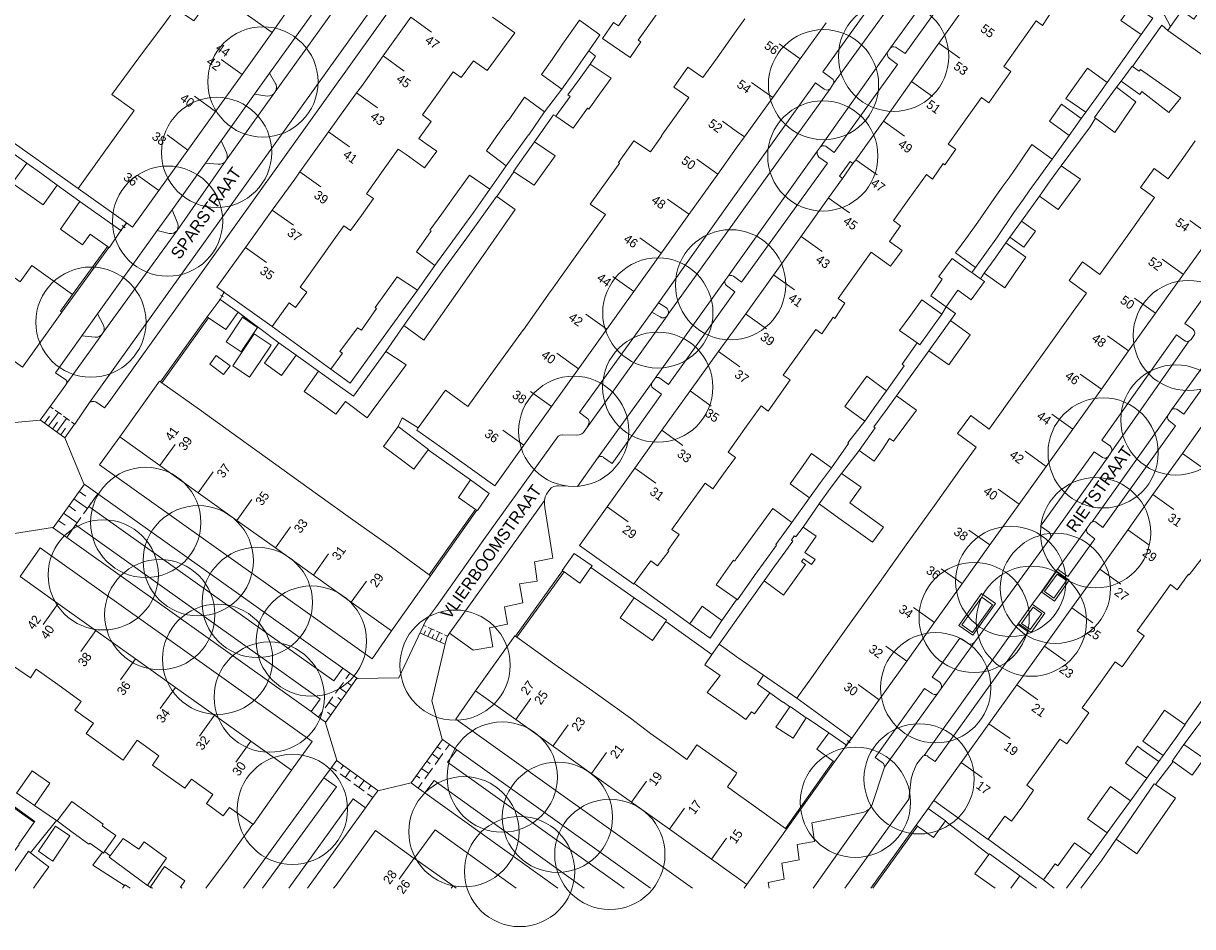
# Model space of a CAD drawing. Header units: metres. Extents: x 134994 to 136506, y 457393 to 459006.
# Tile 26 of 171: x 135417 to 135553, y 457396 to 457500. Entities that reach past the tile are written whole.
import ezdxf
from ezdxf.enums import TextEntityAlignment as Align

# ---------------------------------------------------------------- set-up
doc = ezdxf.new("R2010")
doc.units = ezdxf.units.M
for name, color, linetype, lineweight in [('B-WE-GR-BOOM-S', 250, 'Continuous', 13), ('B-WE-KG_BEBOUWING', 251, 'Continuous', 20), ('B-WE-KG_BEBOUWING TUSSENMUUR', 251, 'Continuous', 5), ('B-WE-KG_HUISNR', 251, 'Continuous', 5), ('B-WE-KG_ONDERGROND_REST', 251, 'Continuous', 5), ('B-WE-KG_STRAATNAAM', 251, 'Continuous', 5)]:
    doc.layers.add(name, color=color, linetype=linetype, lineweight=lineweight)
doc.styles.add('Styledgn000', font='dgn000.shx')

# ---------------------------------------------------------------- blocks, each defined once
blk = doc.blocks.new('SGR-BOOM_02')
blk.add_circle((0, 0), 6.4)

msp = doc.modelspace()

# ---------------------------------------------------------------- linework, layer by layer
at = {"layer": 'B-WE-KG_BEBOUWING', "flags": 128}
for points in [[(135488.28, 457502.92), (135489.55, 457504.72), (135489.61, 457504.68), (135491.89, 457503.07), (135490.64, 457501.32), (135488.62, 457498.5), (135488.91, 457498.29), (135487.69, 457496.48), (135484.46, 457498.68), (135485.75, 457500.55), (135486.33, 457500.15)], [(135436.36, 457485.74), (135439.57, 457490.23), (135442.64, 457494.52), (135446.13, 457499.39), (135439.72, 457503.94), (135439.48, 457504.12), (135437.05, 457500.73), (135434.91, 457502.18), (135433.86, 457500.75), (135430.67, 457496.43), (135427.54, 457492.18), (135430.1, 457490.34), (135426.63, 457485.49), (135423.62, 457481.29), (135429.24, 457477.27), (135429.93, 457476.78), (135432.98, 457481.03)], [(135555.36, 457495.92), (135553.53, 457497.2), (135550.09, 457499.61), (135550.41, 457500.09), (135551.71, 457501.93), (135553.11, 457500.95), (135555.3, 457504.08), (135557.36, 457502.63), (135555.17, 457499.51), (135557.03, 457498.2), (135556.13, 457496.97)], [(135545.94, 457502.59), (135544.65, 457500.78), (135547, 457499.14), (135548.36, 457501.05), (135545.97, 457502.64)], [(135479.75, 457492.79), (135481.02, 457494.6), (135482.23, 457496.34), (135482.89, 457497.27), (135484.17, 457499.1), (135481.8, 457500.81), (135479.85, 457498.03), (135478.63, 457496.27), (135477.4, 457494.52)], [(135481.75, 457493.94), (135483.05, 457495.73), (135485.47, 457494.08), (135484.14, 457492.22), (135482.9, 457490.49), (135482.74, 457490.6), (135481.09, 457488.28), (135479.06, 457489.66), (135480.71, 457491.97), (135480.46, 457492.14)], [(135539.51, 457493.48), (135540.76, 457495.23), (135543.05, 457493.57), (135541.81, 457491.84), (135540.57, 457490.12), (135538.26, 457491.73)], [(135546.01, 457495.45), (135545.97, 457495.49), (135544.67, 457493.75), (135546.84, 457492.2), (135547.1, 457492.54), (135550.23, 457490.09), (135551.59, 457491.82), (135546.94, 457495.11), (135546.78, 457494.91)], [(135542.86, 457491.28), (135544.13, 457493.03), (135546.4, 457491.34), (135545.19, 457489.59), (135543.95, 457487.78), (135541.71, 457489.43), (135541.59, 457489.52)], [(135477.76, 457490.19), (135475.91, 457487.5), (135475.88, 457487.51), (135474.49, 457485.58), (135473.29, 457483.91), (135471, 457485.63), (135472.15, 457487.27), (135473.48, 457489.15), (135473.52, 457489.12), (135475.41, 457491.87)], [(135538.65, 457487.44), (135536.35, 457489.1), (135537.75, 457491.05), (135540.05, 457489.39)], [(135475.35, 457484.96), (135476.57, 457486.68), (135478.99, 457485.08), (135477.72, 457483.29), (135476.55, 457481.65), (135474.2, 457483.2), (135474.14, 457483.24)], [(135533.34, 457480.04), (135534.02, 457480.99), (135535.35, 457482.84), (135536.67, 457484.68), (135534.33, 457486.37), (135533.03, 457484.49), (135531.75, 457482.63), (135531.06, 457481.68), (135529.94, 457480.12), (135528.04, 457477.35), (135526.75, 457475.58), (135525.45, 457473.81), (135527.77, 457472.11), (135529.05, 457473.89), (135530.33, 457475.66), (135532.23, 457478.49)], [(135419.38, 457482.96), (135421.16, 457481.66), (135419.55, 457479.38), (135417.75, 457480.64), (135415.95, 457481.89), (135417.67, 457484.2)], [(135465.03, 457472.33), (135468.14, 457476.61), (135469.52, 457478.5), (135471.4, 457481.2), (135469.02, 457482.83), (135467.14, 457480.18), (135465.81, 457478.34), (135464.45, 457476.45), (135464.6, 457476.37), (135462.87, 457473.92)], [(135536.45, 457482.15), (135537.7, 457483.9), (135539.97, 457482.35), (135538.66, 457480.57), (135537.37, 457478.82), (135535.2, 457480.4)], [(135469.02, 457475.97), (135472.18, 457480.36), (135472.22, 457480.34), (135474.34, 457478.83), (135471.24, 457474.39), (135468.17, 457470), (135464.9, 457465.32), (135463.75, 457463.67), (135461.42, 457465.37), (135462.55, 457466.96), (135463.97, 457468.95), (135465.92, 457471.66)], [(135424.99, 457475.95), (135424.13, 457474.72), (135421.56, 457476.56), (135423.81, 457479.76), (135428.57, 457476.4), (135427.22, 457474.39), (135427.17, 457474.43), (135427.01, 457474.54)], [(135533.12, 457477.47), (135534.72, 457476.32), (135533.37, 457474.45), (135531.75, 457475.61)], [(135530.05, 457473.2), (135531.31, 457474.96), (135533.61, 457473.31), (135532.38, 457471.52), (135531.16, 457469.74), (135528.79, 457471.43)], [(135525.71, 457469.46), (135527.28, 457468.33), (135528.81, 457470.46), (135528.36, 457470.78), (135527.34, 457471.52), (135527.21, 457471.61), (135525.05, 457473.16), (135523.52, 457471.04), (135523.9, 457470.76), (135522.57, 457468.79), (135524.38, 457467.53)], [(135461.64, 457467.59), (135458.52, 457463.26), (135455.19, 457458.65), (135452.94, 457460.3), (135454.31, 457462.13), (135453.97, 457462.33), (135456.04, 457465.1), (135456.49, 457464.83), (135458.26, 457467.32), (135458.07, 457467.45), (135459.35, 457469.22), (135460.65, 457471.02), (135462.99, 457469.46)], [(135438.73, 457466.25), (135440.76, 457464.89), (135442.18, 457466.9), (135440.08, 457468.37), (135438.57, 457466.35)], [(135520.26, 457466.57), (135521.55, 457468.35), (135523.85, 457466.68), (135522.58, 457464.88), (135521.33, 457463.1), (135521, 457463.34), (135518.96, 457464.78)], [(135440.78, 457463.46), (135442.68, 457466.31), (135444.43, 457465.14), (135442.81, 457462.71), (135442.53, 457462.29)], [(135523.62, 457464.19), (135524.88, 457465.96), (135527.17, 457464.29), (135525.93, 457462.55), (135524.67, 457460.78), (135522.37, 457462.42)], [(135444.8, 457461.29), (135443.5, 457459.37), (135441.55, 457460.69), (135442.88, 457462.66), (135444.06, 457464.4), (135446.01, 457463.07)], [(135446.91, 457463.36), (135448.91, 457461.92), (135447.23, 457459.56), (135445.23, 457460.99)], [(135449.84, 457457.7), (135451.52, 457460.05), (135453.34, 457458.74), (135455.58, 457457.14), (135459.31, 457462.36), (135461.67, 457460.81), (135457.84, 457455.6), (135457.15, 457454.65), (135454.63, 457456.54), (135453.52, 457455.08), (135451.67, 457456.4)], [(135428.45, 457452.45), (135433.06, 457458.89), (135433.16, 457458.83), (135433.33, 457458.72), (135437.68, 457455.59), (135442.13, 457452.4), (135446.56, 457449.22), (135451.14, 457445.94), (135455.51, 457442.8), (135459.97, 457439.6), (135464.34, 457436.42), (135464.51, 457436.3), (135459.99, 457429.91), (135455.32, 457433.24), (135450.92, 457436.38), (135446.52, 457439.53), (135442.05, 457442.73), (135437.55, 457445.94), (135433.11, 457449.12)], [(135513.9, 457457.72), (135515.17, 457459.48), (135517.43, 457457.78), (135516.19, 457456.06), (135514.91, 457454.27), (135512.62, 457455.95)], [(135517.29, 457455.39), (135518.61, 457457.19), (135520.93, 457455.53), (135519.58, 457453.71), (135518.25, 457451.92), (135517.8, 457452.24), (135516.95, 457450.93), (135516.01, 457449.61), (135514.26, 457450.84), (135515.2, 457452.16), (135516.11, 457453.48), (135515.96, 457453.59)], [(135462.52, 457452.28), (135464.27, 457450.95), (135464.25, 457450.92), (135462.59, 457448.67), (135460.82, 457449.99), (135459.04, 457451.3), (135460.75, 457453.62)], [(135507.5, 457448.72), (135508.72, 457450.48), (135511.07, 457448.85), (135509.8, 457447.12), (135508.49, 457445.33), (135506.28, 457446.96)], [(135469.74, 457444.01), (135467.76, 457445.38), (135469.17, 457447.42), (135471.34, 457445.86), (135469.95, 457443.86), (135469.9, 457443.9)], [(135510.92, 457446.42), (135512.21, 457448.19), (135514.5, 457446.59), (135513.19, 457444.77), (135517.09, 457441.96), (135515.81, 457440.18), (135511.91, 457442.99), (135509.64, 457444.65)], [(135499.04, 457437.18), (135499.7, 457438.1), (135499.83, 457438.01), (135500, 457438.25), (135501.12, 457439.8), (135504.24, 457444.1), (135506.45, 457442.48), (135504.59, 457439.92), (135504.67, 457439.86), (135503.46, 457438.17), (135502.14, 457436.34), (135500.13, 457433.51), (135500.07, 457433.56), (135500, 457433.6), (135497.68, 457435.25)], [(135503.23, 457435.71), (135504.49, 457437.45), (135505.76, 457439.19), (135506.58, 457440.33), (135506.4, 457440.45), (135506.73, 457440.93), (135506.92, 457440.8), (135507.13, 457441.09), (135507.76, 457441.95), (135509.27, 457440.9), (135507.97, 457439.01), (135509.15, 457438.19), (135508.75, 457437.62), (135507.8, 457438.28), (135507.56, 457437.94), (135508.05, 457437.6), (135506.75, 457435.81), (135505.48, 457434.05)], [(135480.01, 457436.76), (135481.84, 457435.44), (135483.12, 457437.24), (135483.27, 457437.44), (135481.2, 457438.88), (135479.79, 457436.91), (135479.85, 457436.88)], [(135488.17, 457433.74), (135486.52, 457431.43), (135488.45, 457430.06), (135490.27, 457428.76), (135491.82, 457431), (135491.92, 457431.14), (135490.12, 457432.39)], [(135494.63, 457430.73), (135496.97, 457429.05), (135498.33, 457431.12), (135496.03, 457432.75)], [(135469.74, 457422.95), (135474.32, 457429.31), (135474.38, 457429.27), (135474.54, 457429.15), (135478.94, 457426.01), (135483.34, 457422.88), (135487.73, 457419.75), (135490.04, 457417.98), (135492.41, 457416.3), (135494.26, 457414.97), (135495.43, 457416.67), (135497.89, 457414.93), (135500, 457413.46), (135500.08, 457413.4), (135500, 457413.27), (135498.98, 457411.77), (135500, 457411.04), (135501.72, 457409.81), (135505.71, 457406.96), (135505.84, 457406.87), (135501.24, 457400.43), (135500, 457401.32), (135497.13, 457403.38), (135492.24, 457406.86), (135487.85, 457410.01), (135483.18, 457413.34), (135478.8, 457416.47), (135474.41, 457419.61)], [(135500, 457426.93), (135499.79, 457427.09), (135498.03, 457428.34), (135498.01, 457428.36), (135497.17, 457427.14), (135496.36, 457425.97), (135498.14, 457424.73), (135496.64, 457422.74), (135500, 457420.4), (135501.12, 457419.61), (135501.78, 457420.49), (135502.12, 457420.25), (135503.9, 457422.69), (135502.45, 457423.7), (135503.18, 457424.76)], [(135508.13, 457419.79), (135506.28, 457421.13), (135506.23, 457421.06), (135504.6, 457418.7), (135506.59, 457417.42)], [(135547.73, 457416.69), (135549.55, 457415.41), (135550.98, 457417.41), (135552.13, 457419.01), (135552.09, 457419.04), (135549.73, 457420.69), (135548.61, 457419.09), (135547.19, 457417.07)], [(135511.26, 457414.78), (135509.35, 457416.14), (135510.74, 457418.06), (135512.79, 457416.62), (135511.39, 457414.69)], [(135549.05, 457414.72), (135547.25, 457416.01), (135546.59, 457416.49), (135545.2, 457414.55), (135547.66, 457412.78)], [(135551.97, 457416.71), (135554.3, 457415.08), (135552.93, 457413.14), (135550.71, 457414.71), (135550.61, 457414.78)], [(135416.57, 457411.22), (135418.29, 457413.63), (135420.34, 457412.22), (135418.54, 457409.62), (135416.46, 457411.07)], [(135544.09, 457405.7), (135545.48, 457407.72), (135548.53, 457412.15), (135548.68, 457412.04), (135550.97, 457410.48), (135547.9, 457406.02), (135546.51, 457404)], [(135540.76, 457408.05), (135543.05, 457406.44), (135544.49, 457408.41), (135545.76, 457410.14), (135543.44, 457411.84), (135542.17, 457410.04)], [(135415.46, 457403.28), (135414.13, 457401.44), (135414.01, 457401.53), (135412.56, 457402.62), (135411.78, 457403.21), (135413.06, 457405), (135414.34, 457406.79), (135416.15, 457409.35), (135418.52, 457407.68), (135418.52, 457407.68), (135416.71, 457405.12), (135416.76, 457405.08)], [(135426.43, 457404.19), (135424.95, 457405.25), (135424.85, 457405.12), (135423.02, 457406.46), (135421.16, 457407.82), (135422.86, 457410.1), (135424.7, 457408.77), (135426.53, 457407.43), (135426.39, 457407.24), (135427.98, 457406.15), (135426.68, 457404.28), (135426.56, 457404.1)], [(135521.03, 457407.23), (135522.89, 457405.9), (135524.3, 457407.85), (135522.29, 457409.26), (135520.9, 457407.32)], [(135419.01, 457404.3), (135419.52, 457405.05), (135421, 457407.21), (135422.66, 457406.08), (135420.68, 457403.17), (135420.22, 457403.48)], [(135427.34, 457403.78), (135428.83, 457405.79), (135430.64, 457404.56), (135431.26, 457405.38), (135433.85, 457403.49), (135431.68, 457400.35), (135431.65, 457400.31), (135427.21, 457403.6)]]:
    msp.add_lwpolyline(points, close=True, dxfattribs=at)
for points in [[(135526.82, 457502.77), (135523.52, 457498.14), (135520.35, 457493.7), (135517.08, 457489.11), (135513.87, 457484.61), (135513.55, 457484.16), (135512.33, 457482.45), (135510.71, 457480.17), (135507.49, 457475.65), (135504.31, 457471.2), (135501.1, 457466.7), (135500, 457465.15), (135497.92, 457462.31), (135494.66, 457457.76), (135491.38, 457453.19), (135488.23, 457448.79), (135485.02, 457444.32), (135481.79, 457439.8), (135488.12, 457435.31), (135488.17, 457435.38), (135490.08, 457438.05), (135490.88, 457437.45), (135492.17, 457439.16), (135492.07, 457439.22), (135493.37, 457441.1), (135492.54, 457441.67), (135494.49, 457444.41), (135496.39, 457447.07), (135497.27, 457446.4), (135498.52, 457448.14), (135499.9, 457450.04), (135499.05, 457450.67), (135500, 457451.96), (135501.01, 457453.38), (135502.9, 457456.02), (135503.69, 457455.41), (135504.98, 457457.23), (135506.28, 457459.04), (135505.46, 457459.61), (135507.3, 457462.17), (135509.24, 457464.9), (135509.93, 457464.41), (135511.25, 457466.32), (135511.43, 457466.18), (135512.62, 457467.95), (135511.82, 457468.51), (135513.72, 457471.18), (135515.65, 457473.87), (135516.51, 457473.27), (135517.89, 457472.24), (135519.28, 457474.09), (135517.8, 457475.13), (135519.06, 457476.92), (135518.26, 457477.54), (135520.09, 457480.1), (135522.09, 457482.9), (135522.78, 457482.35), (135524.02, 457484.18), (135524.22, 457484.03), (135525.48, 457485.85), (135524.59, 457486.41), (135526.63, 457489.26), (135528.48, 457491.85), (135529.33, 457491.21), (135530.69, 457493.14), (135531.88, 457494.84), (135531.05, 457495.45), (135533.11, 457498.34), (135534.82, 457500.74), (135535.54, 457500.22), (135536.7, 457502)], [(135462.23, 457501.15), (135459, 457496.66), (135456.49, 457493.11), (135455.93, 457492.38), (135452.67, 457487.85), (135449.33, 457483.2), (135448.77, 457482.36), (135446.15, 457478.77), (135443.03, 457474.43), (135439.72, 457469.82), (135440.55, 457469.23), (135440.65, 457469.16), (135446.12, 457465.23), (135448.09, 457467.99), (135448.86, 457467.45), (135450.15, 457469.24), (135449.37, 457469.8), (135452.36, 457474.01), (135452.51, 457474.22), (135454.45, 457476.95), (135455.22, 457476.41), (135456.49, 457478.15), (135457.91, 457480.1), (135457.07, 457480.65), (135459.02, 457483.39), (135460.74, 457485.82), (135461.67, 457485.23), (135463.83, 457483.66), (135465.24, 457485.6), (135464.02, 457486.46), (135463.16, 457487.09), (135464.6, 457489.05), (135463.57, 457489.81), (135465.25, 457492.15), (135467.15, 457494.81), (135468.08, 457494.15), (135469.5, 457496.1), (135471.09, 457494.97), (135474.31, 457499.34), (135471.69, 457501.15)], [(135501.01, 457500.98), (135500, 457499.57), (135497.77, 457496.45), (135496.14, 457494.17), (135494.4, 457495.35), (135492.75, 457493.03), (135494.49, 457491.85), (135491.35, 457487.45), (135491.33, 457487.41), (135491.37, 457487.39), (135490.04, 457485.52), (135488.13, 457486.82), (135486.34, 457484.31), (135486.46, 457484.22), (135486.3, 457484), (135483.06, 457479.47), (135484.84, 457478.26), (135481.7, 457473.86), (135479.89, 457471.34), (135478.54, 457469.45), (135478.42, 457469.28), (135475.32, 457464.87), (135475.29, 457464.89), (135472.03, 457460.36), (135468.86, 457455.96), (135466.24, 457457.85), (135463.09, 457453.46), (135462.92, 457453.22), (135465.54, 457451.34), (135471.99, 457446.76), (135475.35, 457451.47), (135478.55, 457455.94), (135481.7, 457460.34), (135484.98, 457464.93), (135488.11, 457469.32), (135491.32, 457473.8), (135494.51, 457478.27), (135497.85, 457482.94), (135500, 457485.95), (135500.95, 457487.27), (135504.23, 457491.85), (135507.44, 457496.34), (135510.44, 457500.53)], [(135555.11, 457475.79), (135551.92, 457471.33), (135548.67, 457466.79), (135545.54, 457462.4), (135542.38, 457457.98), (135539.06, 457453.34), (135535.96, 457449), (135532.83, 457444.62), (135529.44, 457439.87), (135526.19, 457435.32), (135523.07, 457430.95), (135519.71, 457426.26), (135516.56, 457421.85), (135513.4, 457417.42), (135507.02, 457422.09), (135508.72, 457424.46), (135510, 457426.25), (135510.17, 457426.5), (135513.34, 457430.93), (135516.63, 457435.53), (135519.73, 457439.87), (135523.02, 457444.46), (135526.36, 457449.15), (135527.87, 457451.25), (135525.68, 457452.81), (135527.25, 457454.89), (135529.36, 457453.34), (135529.44, 457453.44), (135532.62, 457457.89), (135535.93, 457462.53), (135539.11, 457466.98), (135540.64, 457469.11), (135538.64, 457470.58), (135540.18, 457472.74), (135542.2, 457471.29), (135542.28, 457471.4), (135545.56, 457476), (135548.57, 457480.21), (135546.92, 457481.38), (135548.51, 457483.61), (135550.15, 457482.41), (135551.83, 457484.76), (135553.28, 457486.79)], [(135440.49, 457459.67), (135438.89, 457460.86), (135439.65, 457461.88), (135441.25, 457460.69), (135440.49, 457459.67)], [(135554.03, 457438.29), (135552.59, 457436.41), (135552.49, 457436.49), (135551.17, 457434.66), (135550.39, 457435.28), (135548.47, 457432.58), (135546.55, 457429.89), (135547.37, 457429.34), (135546.11, 457427.56), (135544.8, 457425.72), (135544, 457426.32), (135542.08, 457423.63), (135540.15, 457420.94), (135540.94, 457420.37), (135539.65, 457418.56), (135538.37, 457416.77), (135537.57, 457417.32), (135535.64, 457414.62), (135533.74, 457411.96), (135534.52, 457411.39), (135533.25, 457409.59), (135531.97, 457407.78), (135531.18, 457408.38), (135529.26, 457405.7), (135529.24, 457405.66), (135522.95, 457410.19), (135526.12, 457414.62), (135529.34, 457419.12), (135532.57, 457423.63), (135535.78, 457428.12), (135538.97, 457432.57), (135542.19, 457437.08), (135545.48, 457441.68), (135548.37, 457445.72), (135551.79, 457450.5), (135555.02, 457455.01)], [(135416.09, 457425.81), (135418.08, 457424.44), (135418.74, 457425.45), (135421.24, 457423.66), (135423.97, 457421.71), (135423.23, 457420.69), (135425.1, 457419.37), (135425.39, 457419.17), (135424.53, 457417.97), (135428.82, 457414.9), (135430.46, 457417.19), (135432.99, 457415.37), (135432.25, 457414.29), (135434.3, 457412.83), (135435.99, 457411.62), (135436.76, 457412.68), (135439.24, 457410.9), (135438.5, 457409.84), (135440.43, 457408.41), (135441.18, 457409.39), (135443.89, 457407.45), (135443.94, 457407.42), (135448.39, 457413.71), (135443.65, 457417.09), (135439.45, 457420.09), (135434.9, 457423.34), (135430.27, 457426.65), (135425.72, 457429.9), (135421.27, 457433.07), (135416.87, 457436.22)], [(135467.48, 457400), (135467.13, 457400.28), (135462.67, 457403.46), (135462.63, 457403.48), (135458.11, 457406.73), (135453.56, 457400.37), (135453.55, 457400.36), (135453.27, 457400)], [(135538.33, 457400), (135541.19, 457403.9), (135539.26, 457405.29), (135537.33, 457402.62), (135537.02, 457402.84), (135535.68, 457400.97), (135536.9, 457400)], [(135416.16, 457400), (135415.52, 457400.46), (135415.29, 457400.63), (135416.57, 457402.46), (135417.85, 457404.3), (135417.86, 457404.31), (135418.09, 457404.12), (135419.78, 457402.79), (135420.2, 457402.49), (135418.99, 457400.78), (135418.44, 457400)], [(135531.86, 457400), (135532.93, 457401.44), (135529.4, 457404.01), (135529.33, 457403.92), (135527.71, 457401.69), (135530.05, 457400)], [(135435.67, 457400), (135435.49, 457400.13), (135436.01, 457400.88), (135433.63, 457402.53), (135432, 457400.19), (135432.28, 457400)], [(135429.66, 457400), (135429.07, 457400.42), (135428.99, 457400.31), (135428.77, 457400)]]:
    msp.add_lwpolyline(points, dxfattribs=at)
at = {"layer": 'B-WE-KG_BEBOUWING'}
msp.add_lwpolyline([(135394.59, 457476.65), (135399, 457473.49), (135403.37, 457470.37), (135407.99, 457467.06), (135412.26, 457464.01), (135417.14, 457460.51), (135421.72, 457466.92), (135421.56, 457467.04), (135422.97, 457468.98), (135418.23, 457472.33), (135416.89, 457470.42), (135412.63, 457473.48), (135408, 457476.79), (135403.58, 457479.96), (135399.18, 457483.11)], close=True, dxfattribs=at)
msp.add_lwpolyline([(135486.52, 457431.43), (135488.17, 457433.74)], dxfattribs=at)
at = {"layer": 'B-WE-KG_BEBOUWING TUSSENMUUR'}
for p, q in [((135462.23, 457501.15), (135464.63, 457499.43)), ((135507.44, 457496.34), (135505, 457498.09)), ((135523.52, 457498.14), (135525.96, 457496.4)), ((135442.64, 457494.52), (135440.2, 457496.26)), ((135459, 457496.66), (135461.44, 457494.91)), ((135504.23, 457491.85), (135501.79, 457493.6)), ((135520.35, 457493.7), (135522.79, 457491.95)), ((135455.93, 457492.38), (135458.37, 457490.64)), ((135439.57, 457490.23), (135437.13, 457491.98)), ((135500, 457487.94), (135498.4, 457489.08)), ((135517.05, 457489.13), (135519.52, 457487.36)), ((135436.36, 457485.74), (135433.93, 457487.51)), ((135452.67, 457487.85), (135455.11, 457486.1)), ((135500.95, 457487.27), (135500, 457487.94)), ((135497.85, 457482.94), (135495.41, 457484.68)), ((135513.87, 457484.61), (135516.35, 457482.84)), ((135432.98, 457481.03), (135430.54, 457482.78)), ((135449.33, 457483.2), (135451.77, 457481.46)), ((135494.46, 457478.31), (135492.02, 457480.05)), ((135510.66, 457480.2), (135513.15, 457478.43)), ((135446.15, 457478.77), (135448.59, 457477.03)), ((135555.11, 457475.79), (135552.67, 457477.54)), ((135491.26, 457473.8), (135488.82, 457475.54)), ((135507.52, 457475.7), (135509.97, 457473.96)), ((135443.03, 457474.43), (135445.47, 457472.69)), ((135551.9, 457471.3), (135549.46, 457473.05)), ((135488.11, 457469.32), (135485.67, 457471.06)), ((135504.34, 457471.23), (135506.78, 457469.49)), ((135548.67, 457466.79), (135546.23, 457468.53)), ((135484.98, 457464.93), (135482.54, 457466.68)), ((135501.08, 457466.71), (135503.52, 457464.97)), ((135545.54, 457462.4), (135543.1, 457464.15)), ((135497.96, 457462.33), (135500, 457460.86)), ((135481.7, 457460.34), (135479.19, 457462.13)), ((135500, 457460.86), (135500.41, 457460.56)), ((135542.38, 457457.98), (135539.94, 457459.72)), ((135478.55, 457455.94), (135476.11, 457457.68)), ((135494.66, 457457.76), (135497.1, 457456.01)), ((135539.07, 457453.34), (135536.63, 457455.08)), ((135475.35, 457451.47), (135472.91, 457453.22)), ((135491.38, 457453.19), (135493.82, 457451.44)), ((135433.11, 457449.12), (135434.86, 457451.56)), ((135535.96, 457449), (135533.52, 457450.75)), ((135551.79, 457450.5), (135554.23, 457448.75)), ((135488.23, 457448.79), (135490.67, 457447.04)), ((135437.55, 457445.94), (135439.3, 457448.38)), ((135532.83, 457444.62), (135530.39, 457446.37)), ((135442.05, 457442.73), (135443.79, 457445.17)), ((135548.37, 457445.72), (135550.81, 457443.98)), ((135485.02, 457444.32), (135487.46, 457442.57)), ((135446.52, 457439.53), (135448.27, 457441.97)), ((135529.44, 457439.87), (135527, 457441.61)), ((135545.45, 457441.64), (135547.89, 457439.89)), ((135450.92, 457436.38), (135452.67, 457438.83)), ((135526.23, 457435.38), (135523.79, 457437.12)), ((135542.19, 457437.08), (135544.63, 457435.33)), ((135455.32, 457433.24), (135457.07, 457435.68)), ((135421.28, 457433.07), (135419.54, 457430.62)), ((135523.02, 457430.88), (135520.58, 457432.63)), ((135538.97, 457432.57), (135541.41, 457430.83)), ((135425.66, 457429.94), (135423.92, 457427.5)), ((135519.81, 457426.39), (135517.37, 457428.14)), ((135535.79, 457428.13), (135538.23, 457426.38)), ((135430.27, 457426.65), (135428.53, 457424.21)), ((135434.9, 457423.34), (135433.15, 457420.9)), ((135516.6, 457421.9), (135514.16, 457423.65)), ((135516.6, 457421.9), (135514.16, 457423.65)), ((135532.57, 457423.63), (135535.01, 457421.88)), ((135474.41, 457419.61), (135476.15, 457422.05)), ((135439.45, 457420.09), (135437.7, 457417.65)), ((135478.74, 457416.53), (135480.48, 457418.97)), ((135529.34, 457419.12), (135531.78, 457417.38)), ((135443.65, 457417.09), (135441.91, 457414.65)), ((135483.21, 457413.34), (135484.95, 457415.79)), ((135526.12, 457414.62), (135528.56, 457412.88)), ((135487.85, 457410.01), (135489.59, 457412.45)), ((135492.24, 457406.86), (135493.99, 457409.31)), ((135497.13, 457403.38), (135498.87, 457405.82)), ((135462.63, 457403.49), (135460.88, 457401.05)), ((135467.13, 457400.28), (135466.93, 457400))]:
    msp.add_line(p, q, dxfattribs=at)
at = {"layer": 'B-WE-KG_ONDERGROND_REST'}
for p, q in [((135528.42, 457512.27), (135517.92, 457497.6)), ((135511.3, 457493.45), (135520.75, 457506.5)), ((135446.49, 457492.51), (135454.75, 457504.05)), ((135427.22, 457456.49), (135458.27, 457499.92)), ((135543.05, 457493.57), (135547, 457499.14)), ((135517.92, 457497.6), (135517.56, 457497.1)), ((135517.56, 457497.1), (135509.78, 457486.12)), ((135445.84, 457494.66), (135444.1, 457492.21)), ((135544.13, 457493.03), (135544.67, 457493.75)), ((135444.1, 457492.21), (135440.22, 457486.82)), ((135440.8, 457484.57), (135446.49, 457492.51)), ((135477.76, 457490.19), (135479.75, 457492.79)), ((135500, 457477.66), (135510.89, 457492.83)), ((135510.89, 457492.83), (135511.3, 457493.45)), ((135411, 457490.18), (135423.62, 457481.29)), ((135540.05, 457489.39), (135540.57, 457490.12)), ((135541.71, 457489.43), (135541.1, 457488.45)), ((135541.1, 457488.45), (135537.7, 457483.9)), ((135417.67, 457484.2), (135412.31, 457488)), ((135440.22, 457486.82), (135438.38, 457484.21)), ((135536.67, 457484.68), (135538.65, 457487.44)), ((135509.44, 457485.63), (135500, 457472.41)), ((135509.78, 457486.12), (135509.44, 457485.63)), ((135438.38, 457484.21), (135434.52, 457478.81)), ((135435.09, 457476.41), (135440.8, 457484.57)), ((135473.29, 457483.91), (135471.4, 457481.2)), ((135474.2, 457483.2), (135472.22, 457480.34)), ((135423.81, 457479.76), (135421.16, 457481.66)), ((135500, 457480.69), (135490.98, 457468)), ((135535.2, 457480.4), (135533.12, 457477.47)), ((135434.52, 457478.81), (135432.78, 457476.38)), ((135428.57, 457476.4), (135429.24, 457477.27)), ((135428.57, 457476.4), (135429.24, 457477.27)), ((135428.57, 457476.4), (135429.23, 457477.26)), ((135429.32, 457477.19), (135429.15, 457477.33)), ((135492.11, 457466.68), (135500, 457477.66)), ((135432.78, 457476.38), (135425.87, 457466.73)), ((135426.52, 457464.55), (135435.09, 457476.41)), ((135428.66, 457476.34), (135428.49, 457476.47)), ((135429.08, 457476.7), (135428.73, 457476.96)), ((135422.97, 457468.98), (135427.01, 457474.54)), ((135531.31, 457474.96), (135531.75, 457475.61)), ((135421.72, 457466.92), (135427.17, 457474.43)), ((135462.99, 457469.46), (135465.03, 457472.33)), ((135498.98, 457470.97), (135500, 457472.41)), ((135490.6, 457459.24), (135498.77, 457470.68)), ((135498.77, 457470.68), (135498.98, 457470.97)), ((135440.08, 457468.37), (135440.55, 457469.23)), ((135440.08, 457468.37), (135440.53, 457469.2)), ((135440.61, 457469.15), (135440.45, 457469.24)), ((135440.16, 457468.33), (135440, 457468.42)), ((135440.47, 457468.69), (135440.14, 457468.88)), ((135490.2, 457466.91), (135490.98, 457468)), ((135559.48, 457468), (135550.54, 457455.57)), ((135425.87, 457466.73), (135424.03, 457464.15)), ((135438.57, 457466.35), (135433.16, 457458.83)), ((135442.18, 457466.9), (135444.43, 457465.14)), ((135442.18, 457466.9), (135446.91, 457463.36)), ((135482.28, 457452.92), (135492, 457466.48)), ((135492, 457466.48), (135492.11, 457466.68)), ((135523.85, 457466.68), (135524.38, 457467.53)), ((135438.73, 457466.25), (135433.33, 457458.72)), ((135446.12, 457465.23), (135452.94, 457460.3)), ((135461.42, 457465.37), (135459.31, 457462.36)), ((135422.24, 457458.55), (135426.36, 457464.32)), ((135426.36, 457464.32), (135426.52, 457464.55)), ((135522.37, 457462.42), (135518.61, 457457.19)), ((135552.59, 457463.57), (135543.58, 457450.75)), ((135448.91, 457461.92), (135451.52, 457460.05)), ((135422.17, 457458.46), (135422.24, 457458.55)), ((135483.91, 457449.95), (135490.25, 457458.76)), ((135490.25, 457458.76), (135490.6, 457459.24)), ((135420.37, 457455.95), (135420.73, 457455.69)), ((135420.96, 457455.52), (135421.67, 457455.01)), ((135550.54, 457455.57), (135550.11, 457454.92)), ((135419.22, 457454.35), (135414.48, 457453.94)), ((135419.23, 457454.37), (135422.06, 457452.32)), ((135419.7, 457454.03), (135420.27, 457454.82)), ((135420.17, 457453.69), (135421.32, 457455.27)), ((135420.64, 457453.34), (135421.22, 457454.14)), ((135421.12, 457453), (135422.26, 457454.58)), ((135421.91, 457454.84), (135422.61, 457454.33)), ((135422.85, 457454.16), (135423.2, 457453.9)), ((135514.91, 457454.27), (135512.95, 457451.73)), ((135541.33, 457442.57), (135550.11, 457454.92)), ((135421.59, 457452.66), (135422.16, 457453.45)), ((135422.08, 457452.31), (135424.27, 457446.97)), ((135469.17, 457447.42), (135464.25, 457450.92)), ((135514.26, 457450.84), (135512.21, 457448.19)), ((135543.16, 457450.1), (135536.4, 457440.58)), ((135543.58, 457450.75), (135543.16, 457450.1)), ((135424.33, 457446.93), (135420.71, 457441.88)), ((135423.72, 457446.09), (135424.51, 457445.53)), ((135424.27, 457446.97), (135425.9, 457445.81)), ((135423.12, 457445.25), (135424.69, 457444.12)), ((135425.9, 457445.81), (135425.45, 457445.18)), ((135477.75, 457445.05), (135466.72, 457429.63)), ((135508.49, 457445.33), (135506.45, 457442.48)), ((135421.92, 457443.56), (135423.49, 457442.44)), ((135422.52, 457444.41), (135423.3, 457443.84)), ((135464.34, 457436.42), (135469.74, 457444.01)), ((135464.51, 457436.3), (135469.9, 457443.9)), ((135420.64, 457441.92), (135416.24, 457441.22)), ((135420.64, 457441.92), (135422.28, 457440.75)), ((135421.31, 457442.72), (135422.1, 457442.16)), ((135423.94, 457443.07), (135423.04, 457441.8)), ((135422.74, 457441.38), (135422.28, 457440.75)), ((135536.4, 457440.58), (135527.71, 457428.63)), ((135537.29, 457437.05), (135540.71, 457441.79)), ((135474.38, 457429.27), (135479.85, 457436.88)), ((135474.54, 457429.15), (135480.01, 457436.76)), ((135488.17, 457433.74), (135483.12, 457437.24)), ((135488.17, 457435.38), (135494.63, 457430.73)), ((135503.23, 457435.71), (135500, 457431.13)), ((135498.33, 457431.12), (135500, 457433.47)), ((135500, 457433.47), (135500.07, 457433.56)), ((135532.76, 457430.74), (135534.3, 457432.91)), ((135532.76, 457430.74), (135534.3, 457432.91)), ((135534.3, 457432.91), (135534.36, 457433)), ((135534.3, 457432.91), (135534.36, 457433)), ((135500, 457431.13), (135498.03, 457428.34)), ((135463.27, 457429.68), (135466.1, 457428.41)), ((135463.66, 457430.56), (135464.02, 457430.4)), ((135463.74, 457429.47), (135463.94, 457429.91)), ((135464.21, 457429.26), (135464.61, 457430.14)), ((135464.25, 457430.3), (135464.96, 457429.98)), ((135465.15, 457428.83), (135465.55, 457429.72)), ((135465.2, 457429.87), (135465.9, 457429.56)), ((135491.82, 457431), (135497.17, 457427.14)), ((135532.68, 457430.62), (135521.82, 457415.43)), ((135532.68, 457430.62), (135532.76, 457430.74)), ((135464.68, 457429.04), (135464.88, 457429.49)), ((135465.63, 457428.62), (135465.82, 457429.06)), ((135466.14, 457429.45), (135466.49, 457429.29)), ((135527.71, 457428.63), (135523.8, 457423.22)), ((135452.31, 457419.26), (135455.97, 457424.4)), ((135455.15, 457424.97), (135456.03, 457424.35)), ((135503.18, 457424.76), (135507.02, 457422.09)), ((135453.49, 457422.65), (135454.4, 457423.92)), ((135454.76, 457422.7), (135453.95, 457423.28)), ((135455.36, 457423.55), (135454.95, 457423.84)), ((135523.8, 457423.22), (135523.42, 457422.67)), ((135555.45, 457423.77), (135552.09, 457419.04)), ((135452.29, 457420.95), (135453.19, 457422.22)), ((135453.55, 457421.01), (135452.74, 457421.59)), ((135454.16, 457421.85), (135453.75, 457422.14)), ((135523.42, 457422.67), (135517.2, 457414.07)), ((135451.53, 457419.89), (135451.98, 457420.53)), ((135452.95, 457420.16), (135452.54, 457420.45)), ((135551.97, 457416.71), (135555.16, 457420.97)), ((135451.53, 457419.89), (135452.28, 457419.35)), ((135453.65, 457414.89), (135452.28, 457419.35)), ((135513.3, 457417.51), (135513.46, 457417.38)), ((135465.9, 457417.28), (135462.27, 457412.23)), ((135465.3, 457416.44), (135465.7, 457416.15)), ((135466.71, 457416.7), (135465.85, 457417.31)), ((135512.67, 457416.68), (135512.84, 457416.55)), ((135513.38, 457417.44), (135512.76, 457416.61)), ((135513.4, 457417.42), (135512.79, 457416.62)), ((135512.79, 457416.62), (135513.4, 457417.42)), ((135512.9, 457417.15), (135513.23, 457416.91)), ((135453.02, 457414.03), (135453.65, 457414.89)), ((135458.4, 457411.35), (135453.61, 457414.84)), ((135464.09, 457414.76), (135464.49, 457414.46)), ((135464.69, 457415.6), (135465.51, 457415.01)), ((135465.96, 457415.65), (135465.05, 457414.38)), ((135505.71, 457406.96), (135511.26, 457414.78)), ((135454.4, 457414.27), (135454.1, 457413.86)), ((135455.2, 457413.69), (135454.61, 457412.88)), ((135463.48, 457413.91), (135464.3, 457413.33)), ((135464.75, 457413.96), (135463.84, 457412.7)), ((135505.84, 457406.87), (135511.39, 457414.69)), ((135548.68, 457412.04), (135550.71, 457414.71)), ((135455.21, 457412.44), (135454.01, 457413.31)), ((135456.81, 457411.28), (135455.61, 457412.15)), ((135456, 457413.1), (135455.71, 457412.7)), ((135456.8, 457412.52), (135456.21, 457411.71)), ((135462.27, 457412.23), (135458.39, 457411.33)), ((135462.27, 457412.23), (135463.08, 457411.64)), ((135462.88, 457413.07), (135463.29, 457412.78)), ((135547.66, 457412.78), (135545.76, 457410.14)), ((135457.6, 457411.94), (135457.31, 457411.53)), ((135457.82, 457410.54), (135458.39, 457411.33)), ((135522.29, 457409.26), (135522.95, 457410.19)), ((135515.43, 457409.2), (135508.94, 457400)), ((135520.9, 457407.32), (135515.62, 457400)), ((135521.03, 457407.23), (135515.86, 457400)), ((135529.26, 457405.7), (135535.68, 457400.97)), ((135426.68, 457404.28), (135427.34, 457403.78)), ((135542.42, 457403.27), (135540.01, 457400)), ((135532.93, 457401.44), (135534.86, 457400)), ((135432.13, 457400), (135431.68, 457400.35)), ((135500.93, 457400), (135501.24, 457400.43))]:
    msp.add_line(p, q, dxfattribs=at)
at = {"layer": 'B-WE-KG_ONDERGROND_REST', "flags": 128}
for points in [[(135446.13, 457499.39), (135451.99, 457507.77), (135454.55, 457511.37)], [(135528.42, 457512.27), (135528.41, 457512.16), (135528.43, 457511.94), (135528.54, 457511.73), (135528.7, 457511.57), (135529.62, 457510.91), (135519.61, 457496.94), (135518.55, 457497.66), (135518.51, 457497.68), (135518.3, 457497.73), (135518.1, 457497.71), (135517.92, 457497.6)], [(135511.3, 457493.45), (135511.34, 457493.57), (135511.33, 457493.76), (135511.24, 457493.93), (135511.1, 457494.05), (135510.07, 457494.82), (135518.88, 457507.12), (135519.92, 457506.41), (135520.09, 457506.34), (135520.33, 457506.32), (135520.55, 457506.37), (135520.75, 457506.5)], [(135445.84, 457494.66), (135453.02, 457504.68), (135454.05, 457503.9), (135454.26, 457503.84), (135454.47, 457503.87), (135454.67, 457503.97), (135454.75, 457504.05)], [(135424.93, 457456.43), (135458.45, 457503.22)], [(135458.27, 457499.92), (135459.89, 457502.23), (135459.27, 457502.66), (135459.16, 457502.75), (135458.98, 457502.97), (135458.88, 457503.22), (135458.85, 457503.49), (135458.9, 457503.77), (135459.02, 457504.01), (135459.04, 457504.04)], [(135547.15, 457503.5), (135549.72, 457501.39), (135550.41, 457500.09)], [(135546.01, 457495.45), (135549.41, 457500.23), (135550.09, 457499.61)], [(135483.05, 457495.73), (135483.65, 457496.64), (135482.89, 457497.27)], [(135517.56, 457497.1), (135517.53, 457496.97), (135517.55, 457496.74), (135517.64, 457496.54), (135517.79, 457496.38), (135518.72, 457495.69), (135511.38, 457485.46), (135510.45, 457486.14), (135510.4, 457486.17), (135510.19, 457486.23), (135509.97, 457486.21), (135509.78, 457486.12)], [(135445.84, 457494.66), (135446.55, 457493.4), (135446.58, 457493.33), (135446.63, 457493.05), (135446.6, 457492.77), (135446.49, 457492.51)], [(135500, 457480.69), (135509.21, 457493.54), (135510.21, 457492.79), (135510.27, 457492.76), (135510.48, 457492.71), (135510.69, 457492.73), (135510.89, 457492.83)], [(135444.1, 457492.21), (135445.54, 457492.01), (135445.82, 457492.02), (135446.09, 457492.12), (135446.32, 457492.28), (135446.49, 457492.51)], [(135476.57, 457486.68), (135478.78, 457489.81), (135479.06, 457489.66)], [(135440.22, 457486.82), (135440.83, 457485.45), (135440.86, 457485.37), (135440.92, 457485.1), (135440.9, 457484.83), (135440.8, 457484.57)], [(135509.44, 457485.63), (135509.41, 457485.54), (135509.39, 457485.31), (135509.46, 457485.1), (135509.6, 457484.92), (135510.58, 457484.2), (135500.63, 457470.4), (135500, 457470.85)], [(135438.38, 457484.21), (135439.86, 457484.08), (135440.14, 457484.09), (135440.4, 457484.18), (135440.63, 457484.34), (135440.8, 457484.57)], [(135513.55, 457484.16), (135513.21, 457484.4), (135512, 457482.71), (135512.33, 457482.45)], [(135434.52, 457478.81), (135435.1, 457477.38), (135435.2, 457477.17), (135435.24, 457476.91), (135435.2, 457476.65), (135435.09, 457476.41)], [(135562.25, 457477), (135562.12, 457476.9), (135561.94, 457476.84), (135561.75, 457476.86), (135561.58, 457476.96), (135560.7, 457477.6), (135552.08, 457465.61), (135552.95, 457464.98), (135553.02, 457464.92), (135553.16, 457464.74), (135553.22, 457464.52), (135553.2, 457464.3)], [(135432.78, 457476.38), (135434.16, 457476.04), (135434.43, 457476.03), (135434.68, 457476.08), (135434.91, 457476.22), (135435.09, 457476.41)], [(135527.34, 457471.52), (135527.77, 457472.11)], [(135490.6, 457459.24), (135490.76, 457459.33), (135490.94, 457459.34), (135491.03, 457459.31), (135492.15, 457458.51), (135499.85, 457469.29), (135498.87, 457469.99), (135498.74, 457470.14), (135498.67, 457470.33), (135498.69, 457470.53), (135498.77, 457470.68)], [(135498.98, 457470.97), (135499.12, 457471.11), (135499.31, 457471.18), (135499.5, 457471.17), (135499.67, 457471.09), (135500, 457470.85)], [(135528.79, 457471.43), (135528.36, 457470.78)], [(135490.98, 457468), (135491.9, 457467.42), (135492, 457467.32), (135492.11, 457467.12), (135492.15, 457466.9), (135492.11, 457466.68)], [(135559.48, 457468), (135559.45, 457467.78), (135559.5, 457467.56), (135559.62, 457467.37), (135559.63, 457467.36), (135560.36, 457466.82), (135551.94, 457455.05), (135551.14, 457455.63), (135550.95, 457455.7), (135550.76, 457455.7), (135550.58, 457455.61), (135550.54, 457455.57)], [(135425.87, 457466.73), (135426.57, 457465.39), (135426.63, 457465.1), (135426.62, 457464.82), (135426.52, 457464.55)], [(135490.2, 457466.91), (135481.82, 457455.24), (135482.79, 457454.52), (135482.8, 457454.51), (135482.91, 457454.33), (135482.94, 457454.13), (135482.89, 457453.99), (135482.62, 457453.44), (135482.28, 457452.92)], [(135490.2, 457466.91), (135491.17, 457466.35), (135491.38, 457466.27), (135491.61, 457466.27), (135491.82, 457466.34), (135492, 457466.48)], [(135524.38, 457467.53), (135525.46, 457466.77), (135524.88, 457465.96)], [(135424.03, 457464.15), (135421, 457459.87), (135422.19, 457459.04), (135422.28, 457458.88), (135422.3, 457458.7), (135422.24, 457458.55)], [(135424.03, 457464.15), (135425.59, 457463.99), (135425.87, 457464.02), (135426.14, 457464.14), (135426.36, 457464.32)], [(135543.58, 457450.75), (135543.59, 457450.98), (135543.53, 457451.2), (135543.39, 457451.39), (135543.34, 457451.43), (135542.43, 457452.05), (135551.12, 457464.28), (135551.97, 457463.64), (135552.16, 457463.54), (135552.38, 457463.52), (135552.59, 457463.57)], [(135553.2, 457464.3), (135552.79, 457463.73), (135552.76, 457463.7), (135552.59, 457463.57)], [(135521, 457463.34), (135519.25, 457460.86), (135519.51, 457460.68), (135517.43, 457457.78)], [(135422.17, 457458.46), (135420.37, 457455.95)], [(135422.17, 457458.46), (135422.23, 457458.53), (135422.24, 457458.55)], [(135483.91, 457449.95), (135484.05, 457450.09), (135484.23, 457450.16), (135484.42, 457450.15), (135484.59, 457450.07), (135484.61, 457450.05), (135485.61, 457449.34), (135491.34, 457457.37), (135490.35, 457458.07), (135490.22, 457458.22), (135490.16, 457458.41), (135490.18, 457458.61), (135490.25, 457458.76)], [(135420.37, 457455.95), (135419.22, 457454.35)], [(135424.93, 457456.43), (135423.21, 457453.92), (135423.2, 457453.9)], [(135427.22, 457456.49), (135426.69, 457455.8), (135425.65, 457456.51), (135425.48, 457456.54), (135425.19, 457456.53), (135424.93, 457456.43)], [(135463.09, 457453.46), (135461.22, 457454.63), (135460.75, 457453.62)], [(135550.11, 457454.92), (135550.07, 457454.71), (135550.1, 457454.49), (135550.2, 457454.31), (135550.97, 457453.72), (135542.54, 457441.91), (135541.72, 457442.55), (135541.53, 457442.59), (135541.33, 457442.57)], [(135423.2, 457453.9), (135422.08, 457452.31)], [(135482.28, 457452.92), (135482.08, 457452.79), (135481.77, 457452.67), (135481.44, 457452.63), (135479.85, 457452.67), (135479.79, 457452.67), (135479.55, 457452.62), (135479.33, 457452.5), (135470.69, 457440.52), (135465.19, 457432.72), (135463.92, 457431.03)], [(135459.99, 457429.91), (135457.73, 457426.66), (135426.08, 457449.18), (135428.45, 457452.45)], [(135511.07, 457448.85), (135513.04, 457451.67), (135512.95, 457451.73)], [(135543.16, 457450.1), (135543.1, 457450.06), (135542.91, 457449.97), (135542.7, 457449.95), (135542.5, 457450.02), (135541.54, 457450.7), (135535.33, 457442.07), (135536.32, 457441.37), (135536.45, 457441.2), (135536.52, 457440.99), (135536.5, 457440.78), (135536.4, 457440.58)], [(135477.75, 457445.05), (135477.84, 457445.45), (135477.98, 457445.77), (135478.23, 457446.16), (135478.53, 457446.51), (135478.83, 457446.66), (135479.16, 457446.73), (135479.36, 457446.74), (135481.58, 457446.68), (135483.91, 457449.95)], [(135424.86, 457444.36), (135425.9, 457445.81)], [(135425.14, 457444.76), (135424.86, 457444.36)], [(135425.9, 457445.81), (135454.34, 457425.55)], [(135478.72, 457438.35), (135477.8, 457444.23), (135477.73, 457444.64), (135477.75, 457445.05)], [(135509.64, 457444.65), (135507.76, 457441.95)], [(135424.86, 457444.36), (135424.24, 457443.49)], [(135453.28, 457424.11), (135424.86, 457444.36)], [(135423.32, 457442.2), (135422.28, 457440.75)], [(135451.71, 457421.96), (135423.32, 457442.2)], [(135541.33, 457442.57), (135541.16, 457442.46), (135541.12, 457442.42), (135540.71, 457441.79)], [(135422.28, 457440.75), (135450.65, 457420.52)], [(135540.71, 457441.79), (135540.67, 457441.58), (135540.71, 457441.36), (135540.8, 457441.2), (135541.61, 457440.6), (135538.51, 457436.21), (135537.29, 457437.05)], [(135448.39, 457413.71), (135450.77, 457417.04), (135419.2, 457439.54), (135416.87, 457436.22)], [(135471.75, 457428.04), (135471.37, 457430.24), (135473.46, 457430.67), (135473.12, 457432.7), (135475.24, 457433.15), (135474.86, 457435.35), (135476.88, 457435.66), (135476.57, 457437.9), (135478.72, 457438.35)], [(135537.29, 457437.05), (135537.14, 457436.86), (135535.43, 457434.43), (135534.36, 457433)], [(135535.46, 457434.41), (135536.94, 457433.36), (135538.66, 457435.8), (135537.18, 457436.84), (135535.46, 457434.41)], [(135535.8, 457434.47), (135536.88, 457433.71), (135538.32, 457435.74), (135537.24, 457436.5), (135535.8, 457434.47)], [(135525.84, 457430.54), (135527.46, 457429.38), (135530.1, 457433.06), (135528.48, 457434.22), (135525.84, 457430.54)], [(135526.19, 457430.61), (135527.43, 457429.72), (135529.73, 457432.92), (135528.49, 457433.8), (135526.19, 457430.61)], [(135534.36, 457433), (135535.82, 457431.97), (135534.22, 457429.71), (135532.76, 457430.74)], [(135533.12, 457430.77), (135534.11, 457430.05), (135535.47, 457431.92), (135534.48, 457432.64), (135533.12, 457430.77)], [(135463.92, 457431.03), (135463.69, 457430.53)], [(135463.69, 457430.53), (135460.84, 457424.45), (135456.03, 457424.35)], [(135521.82, 457415.43), (135522.01, 457415.43), (135522.19, 457415.37), (135522.29, 457415.28), (135523.09, 457414.72), (135533.87, 457429.77), (135532.68, 457430.62)], [(135466.31, 457428.71), (135464.68, 457421.78), (135465.85, 457417.31)], [(135466.31, 457428.71), (135466.43, 457429.21), (135466.72, 457429.63)], [(135466.72, 457429.63), (135469.47, 457427.65), (135471.75, 457428.04)], [(135527.71, 457428.63), (135527.61, 457428.53), (135527.41, 457428.41), (135527.18, 457428.37), (135526.95, 457428.41), (135526.75, 457428.53), (135525.95, 457429.06), (135522.74, 457424.51), (135523.63, 457423.93), (135523.64, 457423.92), (135523.77, 457423.71), (135523.83, 457423.46), (135523.8, 457423.22)], [(135454.34, 457425.55), (135453.28, 457424.11)], [(135454.34, 457425.55), (135455.15, 457424.97)], [(135454.7, 457424.34), (135455.15, 457424.97)], [(135494.93, 457400), (135467.44, 457419.63), (135469.74, 457422.95)], [(135523.42, 457422.67), (135523.33, 457422.58), (135523.15, 457422.5), (135522.96, 457422.5), (135522.78, 457422.58), (135521.84, 457423.22), (135516.13, 457415.19), (135516.84, 457414.69), (135516.92, 457414.64), (135517.08, 457414.49), (135517.18, 457414.29), (135517.2, 457414.07)], [(135450.65, 457420.52), (135451.71, 457421.96)], [(135505.4, 457421.63), (135503.9, 457422.69)], [(135506.23, 457421.06), (135505.5, 457421.63), (135505.4, 457421.63)], [(135450.65, 457420.52), (135451.53, 457419.89)], [(135510.74, 457418.06), (135508.24, 457419.75), (135508.13, 457419.79)], [(135466.71, 457416.7), (135466.26, 457416.07)], [(135466.49, 457414.66), (135467.55, 457416.1)], [(135467.55, 457416.1), (135466.71, 457416.7)], [(135490.06, 457400), (135467.55, 457416.1)], [(135512.61, 457400), (135520.02, 457410.35), (135520.32, 457412.72), (135520.5, 457413.39), (135520.76, 457414.02), (135520.97, 457414.44), (135521.53, 457415.19), (135521.65, 457415.34), (135521.82, 457415.43)], [(135549.05, 457414.72), (135549.55, 457415.41)], [(135409.55, 457414.28), (135418.57, 457407.76), (135418.52, 457407.68)], [(135452.14, 457412.82), (135453.02, 457414.03)], [(135453.61, 457413.61), (135453.02, 457414.03)], [(135486.99, 457400), (135466.49, 457414.66)], [(135517.2, 457414.07), (135517.15, 457413.85), (135515.73, 457409.63), (135515.65, 457409.48), (135515.43, 457409.2)], [(135442.82, 457400), (135452.14, 457412.82)], [(135453.59, 457411.78), (135452.14, 457412.82)], [(135463.54, 457412.28), (135463.08, 457411.64)], [(135464.92, 457412.52), (135463.86, 457411.09)], [(135482.36, 457400), (135464.92, 457412.52)], [(135445.02, 457400), (135453.59, 457411.78)], [(135457.82, 457410.54), (135457.21, 457410.98)], [(135463.08, 457411.64), (135463.86, 457411.09)], [(135463.86, 457411.09), (135479.3, 457400)], [(135418.09, 457404.12), (135421.08, 457407.88), (135418.54, 457409.62)], [(135448.06, 457400), (135455.52, 457410.39)], [(135450.25, 457400), (135456.97, 457409.35)], [(135455.52, 457410.39), (135456.97, 457409.35)], [(135456.97, 457409.35), (135457.82, 457410.54)], [(135515.43, 457409.2), (135515.15, 457408.98), (135514.83, 457408.83), (135514.49, 457408.75), (135508.78, 457407.59), (135509.07, 457405.44), (135507.08, 457405.1), (135507.32, 457403.31), (135505.31, 457402.93), (135505.55, 457401.08), (135503.7, 457400.68), (135503.81, 457400)], [(135418.52, 457407.68), (135416.71, 457405.12)], [(135443.89, 457407.45), (135441.08, 457403.52), (135438.45, 457400)], [(135474.44, 457400), (135465.04, 457406.78), (135462.63, 457403.48)], [(135529.33, 457403.92), (135524.52, 457407.61), (135524.3, 457407.85)], [(135541.19, 457403.9), (135543.05, 457406.44)], [(135542.42, 457403.27), (135544.09, 457405.7)], [(135428.99, 457400.31), (135425.32, 457402.7), (135426.43, 457404.19)]]:
    msp.add_lwpolyline(points, dxfattribs=at)

# ---------------------------------------------------------------- block references
at = {"layer": 'B-WE-GR-BOOM-S'}
for p in [(135518.27, 457496.62), (135445.06, 457493.65), (135510.13, 457493.33), (135439.68, 457485.46), (135510.05, 457485.05), (135434, 457477.48), (135499.34, 457470.09), (135490.9, 457466.82), (135425.09, 457465.75), (135552.48, 457464.2), (135490.89, 457458.2), (135551.04, 457454.39), (135481.14, 457453.08), (135542.59, 457450.57), (135431.46, 457442.49), (135541.72, 457441.29), (135437.56, 457438.04), (135426.53, 457436.4), (135531.87, 457435.64), (135537.05, 457434.84), (135444.41, 457433.2), (135433.09, 457431.79), (135527.62, 457431.45), (135534.26, 457431.02), (135450.69, 457428.71), (135439.79, 457426.6), (135467.36, 457425.92), (135523.16, 457423.29), (135445.8, 457422.21), (135472.84, 457412.92), (135521.23, 457412.71), (135513.83, 457409.99), (135448.48, 457409.17), (135479.25, 457408.25), (135468.39, 457406.57), (135485.33, 457403.94), (135474.86, 457401.95)]:
    msp.add_blockref('SGR-BOOM_02', p, dxfattribs=at)

# ---------------------------------------------------------------- texts
at = {"layer": 'B-WE-KG_HUISNR', "linetype": 'Continuous', "style": 'Styledgn000'}
for s, rotation, p in [('55', 324.5131, (135528.55, 457500.03)), ('47', 324.4141, (135464.09, 457498.71)), ('53', 324.5131, (135525.44, 457495.67)), ('45', 324.4141, (135460.77, 457494.21)), ('51', 324.5131, (135522.27, 457491.22)), ('43', 324.4141, (135457.74, 457489.85)), ('49', 324.5131, (135519, 457486.63)), ('41', 324.4141, (135454.57, 457485.42)), ('47', 324.5131, (135515.83, 457482.11)), ('39', 324.4141, (135451.19, 457480.71)), ('45', 324.5131, (135512.63, 457477.7)), ('37', 324.4141, (135448.09, 457476.35)), ('43', 324.5131, (135509.44, 457473.23)), ('35', 324.4141, (135444.92, 457471.91)), ('41', 324.5131, (135506.26, 457468.76)), ('39', 324.5131, (135503, 457464.24)), ('37', 324.5131, (135500.01, 457459.89)), ('35', 324.3057, (135496.58, 457455.38)), ('41', 54.4302, (135434.03, 457452.16)), ('39', 54.4369, (135435.6, 457451.04)), ('33', 324.3057, (135493.34, 457450.68)), ('37', 54.4369, (135440.04, 457447.86)), ('35', 54.4369, (135444.53, 457444.65)), ('31', 324.3057, (135490.17, 457446.27)), ('31', 324.4141, (135550.29, 457443.24)), ('33', 54.4369, (135449, 457441.45)), ('29', 324.3057, (135486.99, 457441.85)), ('31', 54.4369, (135453.41, 457438.3)), ('29', 324.4141, (135547.37, 457439.16)), ('29', 54.4369, (135457.81, 457435.16)), ('27', 324.4141, (135544.1, 457434.6)), ('25', 324.4141, (135540.88, 457430.09)), ('23', 324.4141, (135537.7, 457425.65)), ('27', 54.5131, (135475.32, 457422.65)), ('25', 54.5037, (135476.89, 457421.53)), ('21', 324.4141, (135534.48, 457421.15)), ('23', 54.5037, (135481.22, 457418.45)), ('21', 54.5037, (135485.69, 457415.27)), ('19', 324.4141, (135531.26, 457416.65)), ('19', 54.5037, (135490.16, 457412.08)), ('17', 324.4141, (135528.04, 457412.14)), ('17', 54.5037, (135494.72, 457408.79)), ('15', 54.5037, (135499.49, 457405.39))]:
    msp.add_text(s, height=1.054, rotation=rotation, dxfattribs=at).set_placement(p, align=Align.MIDDLE_LEFT)
for s, rotation, p in [('44', 324.382, (135441.07, 457496.91)), ('56', 324.4395, (135504.74, 457497.16)), ('42', 324.382, (135439.99, 457495.31)), ('54', 324.4395, (135501.55, 457492.66)), ('40', 324.382, (135436.92, 457491.05)), ('52', 324.4235, (135498.22, 457488.1)), ('38', 323.8758, (135433.65, 457486.61)), ('50', 324.4235, (135495.11, 457483.81)), ('36', 324.382, (135430.35, 457481.89)), ('48', 324.4235, (135491.64, 457479.23)), ('54', 324.4462, (135552.44, 457476.6)), ('46', 324.4235, (135488.41, 457474.71)), ('52', 324.4462, (135549.28, 457472.07)), ('44', 324.4235, (135485.31, 457470.2)), ('50', 324.4462, (135546.05, 457467.59)), ('42', 324.4235, (135482.02, 457465.61)), ('48', 324.4462, (135542.75, 457463.17)), ('40', 324.4235, (135478.86, 457461.24)), ('46', 324.4462, (135539.65, 457458.82)), ('38', 324.4235, (135475.48, 457456.61)), ('44', 324.4462, (135536.37, 457454.16)), ('36', 324.4235, (135472.26, 457452.09)), ('42', 324.4462, (135533.21, 457449.64)), ('40', 324.4462, (135530.17, 457445.42)), ('38', 324.4462, (135526.72, 457440.7)), ('36', 324.4462, (135523.52, 457436.21)), ('34', 324.4462, (135520.34, 457431.7)), ('42', 54.4716, (135418.93, 457431.53)), ('40', 54.4716, (135420.49, 457430.4)), ('32', 324.4462, (135516.86, 457427.08)), ('38', 54.4716, (135424.83, 457427.22)), ('36', 54.4716, (135429.36, 457423.88)), ('30', 324.4462, (135513.95, 457422.69)), ('34', 54.4716, (135433.93, 457420.68)), ('32', 54.4716, (135438.52, 457417.53)), ('30', 54.4716, (135442.75, 457414.53)), ('28', 54.2576, (135460.26, 457401.95)), ('26', 54.2576, (135461.83, 457400.83))]:
    msp.add_text(s, height=1.054, rotation=rotation, dxfattribs=at).set_placement(p, align=Align.MIDDLE_RIGHT)
at = {"layer": 'B-WE-KG_STRAATNAAM', "style": 'Styledgn000'}
for s, rotation, p in [('SPARSTRAAT', 54.4503, (135439.02, 457478.01)), ('VLIERBOOMSTRAAT', 54.5211, (135472.13, 457438.68))]:
    msp.add_text(s, height=1.4, rotation=rotation, dxfattribs=at).set_placement(p, align=Align.CENTER)
msp.add_text('RIETSTRAAT', height=1.4, rotation=54.668, dxfattribs=at).set_placement((135539.34, 457441.21))

doc.saveas('drawing.dxf')
